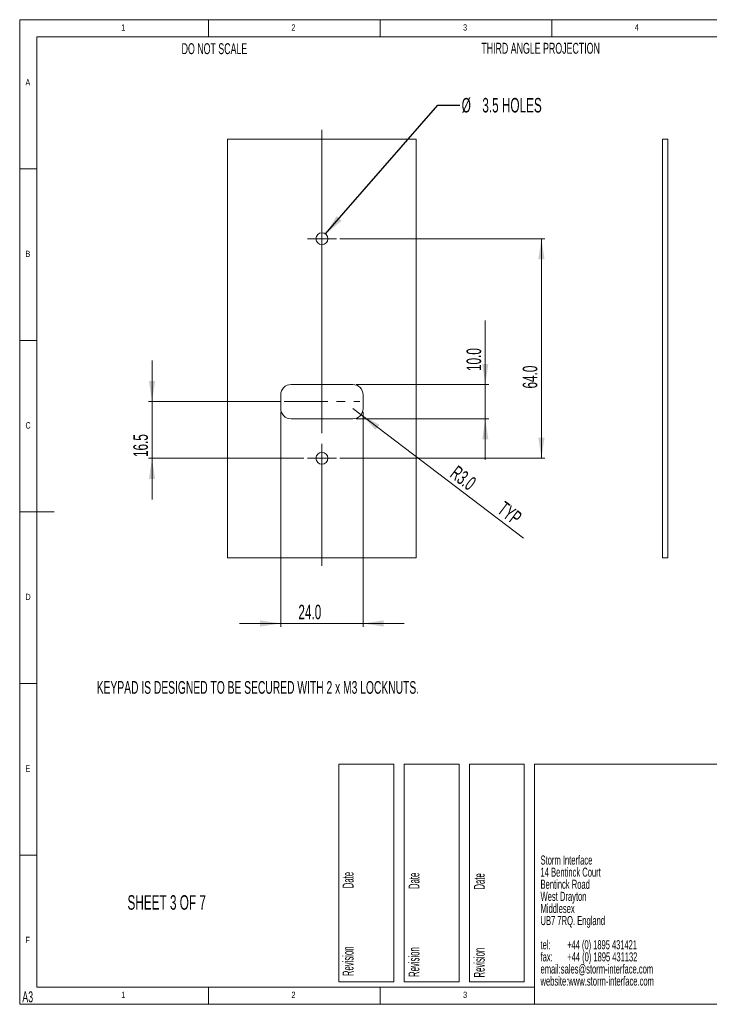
# Paper-space layout 'Sheet3' of a CAD drawing. Header units: millimetres. Extents: x 5 to 415, y 5 to 292.
# Tile 1 of 3: x 5 to 206, y 5 to 292. Entities that reach past the tile are written whole.
import ezdxf

# ---------------------------------------------------------------- set-up
doc = ezdxf.new("R2010")
doc.units = ezdxf.units.MM
doc.linetypes.add('CENTERX2', pattern=[20.32, 12.7, -2.54, 2.54, -2.54])
doc.styles.add('SLDTEXTSTYLE0', font='TXT', dxfattribs={"width": 0.605})
doc.styles.add('SLDTEXTSTYLE1', font='TXT', dxfattribs={"width": 0.75})
doc.styles.add('SLDTEXTSTYLE2', font='TXT', dxfattribs={"width": 0.567742})
doc.styles.add('SLDTEXTSTYLE3', font='TXT', dxfattribs={"width": 0.57})
doc.styles.add('SLDTEXTSTYLE4', font='TXT', dxfattribs={"width": 0.532308})
doc.dimstyles.new('SLDDIMSTYLE0', dxfattribs={"dimtxt": 4.10931, "dimasz": 6, "dimexe": 0, "dimexo": 0.0625, "dimgap": 1.027327, "dimtad": 1, "dimdec": 1, "dimrnd": 1e-09, "dimzin": 4, "dimdsep": 46, "dimtxsty": 'SLDTEXTSTYLE0', "dimsah": 1, "dimcen": 0.09, "dimadec": 0, "dimazin": 1, "dimtfac": 1, "dimtdec": 1, "dimtofl": 0, "dimtmove": 0, "dimatfit": 3, "dimfxl": 1, "dimfrac": 2, "dimtolj": 1, "dimtzin": 12, "dimarcsym": 0})
doc.dimstyles.new('SLDDIMSTYLE2', dxfattribs={"dimtxt": 4.10931, "dimasz": 6, "dimexe": 0, "dimexo": 0.0625, "dimgap": 1.027327, "dimtad": 1, "dimdec": 1, "dimrnd": 1e-09, "dimzin": 4, "dimdsep": 46, "dimtxsty": 'SLDTEXTSTYLE0', "dimsah": 1, "dimcen": 0.09, "dimadec": 0, "dimazin": 1, "dimtfac": 1, "dimtdec": 1, "dimtmove": 0, "dimatfit": 0, "dimfxl": 1, "dimfrac": 2, "dimtolj": 1, "dimtzin": 12, "dimarcsym": 0})
doc.dimstyles.new('SLDDIMSTYLE3', dxfattribs={"dimtxt": 4.10931, "dimasz": 6, "dimexe": 0, "dimexo": 0.0625, "dimgap": 1.027327, "dimtad": 1, "dimdec": 1, "dimrnd": 1e-09, "dimzin": 4, "dimdsep": 46, "dimtxsty": 'SLDTEXTSTYLE0', "dimsah": 1, "dimcen": 0, "dimadec": 0, "dimazin": 1, "dimtfac": 1, "dimtdec": 1, "dimtofl": 0, "dimtmove": 0, "dimatfit": 3, "dimfxl": 1, "dimfrac": 2, "dimtolj": 1, "dimtzin": 12, "dimarcsym": 0})
doc.dimstyles.new('SLDDIMSTYLE4', dxfattribs={"dimtxt": 0, "dimasz": 6, "dimexe": 0, "dimexo": 0.0625, "dimgap": 0, "dimtad": 0, "dimtih": 1, "dimtoh": 1, "dimdec": 0, "dimrnd": 1e-09, "dimzin": 0, "dimdsep": 46, "dimtxsty": 'Standard', "dimsah": 1, "dimcen": 0.09, "dimadec": 0, "dimazin": 0, "dimtfac": 6, "dimtdec": 0, "dimtofl": 0, "dimtmove": 0, "dimatfit": 3, "dimfxl": 1, "dimfrac": 2, "dimtolj": 1, "dimtzin": 0, "dimarcsym": 0})
doc.dimstyles.new('SLDDIMSTYLE5', dxfattribs={"dimtxt": 4.10931, "dimasz": 6, "dimexe": 0, "dimexo": 0.0625, "dimgap": 1.027327, "dimtad": 1, "dimdec": 1, "dimrnd": 1e-09, "dimzin": 12, "dimdsep": 46, "dimtxsty": 'SLDTEXTSTYLE0', "dimsah": 1, "dimcen": 0.09, "dimadec": 0, "dimazin": 3, "dimtfac": 1, "dimtdec": 1, "dimtmove": 0, "dimatfit": 0, "dimfxl": 1, "dimfrac": 2, "dimtolj": 1, "dimtzin": 12, "dimarcsym": 0})

# ---------------------------------------------------------------- blocks, each defined once
blk = doc.blocks.new('SW_NOTE_12')
at = {"color": 0, "linetype": 'Continuous', "lineweight": 0, "attachment_point": 1}
for s, insert, char_height, style in [('Storm Interface', (0, 3.4), 2.6458, 'SLDTEXTSTYLE0'), ('14 Bentinck Court', (0, -0.13), 2.6458, 'SLDTEXTSTYLE0'), ('Bentinck Road', (0, -3.66), 2.6458, 'SLDTEXTSTYLE0'), ('West Drayton', (0, -7.18), 2.6458, 'SLDTEXTSTYLE0'), ('Middlesex', (0, -10.71), 2.646, 'SLDTEXTSTYLE0'), ('UB7 7RQ. England', (0, -14.24), 2.6458, 'SLDTEXTSTYLE0'), ('tel:        +44 (0) 1895 431421', (0, -21.29), 2.6458, 'SLDTEXTSTYLE2'), ('fax:       +44 (0) 1895 431132', (0, -24.82), 2.6458, 'SLDTEXTSTYLE3'), ('email:sales@storm-interface.com', (0, -28.35), 2.6458, 'SLDTEXTSTYLE0'), ('website:www.storm-interface.com', (0, -31.88), 2.6458, 'SLDTEXTSTYLE0')]:
    blk.add_mtext(s, dxfattribs=dict(at, insert=insert, char_height=char_height, style=style))
blk = doc.blocks.new('_D_5')
at = {"color": 7, "linetype": 'Continuous', "lineweight": 0}
for p, q in [((98.3, 228.16), (158, 228.16)), ((157, 228.16), (157, 164.16)), ((98.3, 164.16), (158, 164.16))]:
    blk.add_line(p, q, dxfattribs=at)
for points in [[(157, 228.16), (156.1, 222.16), (157.9, 222.16)], [(157, 164.16), (157.9, 170.16), (156.1, 170.16)]]:
    blk.add_solid(points, dxfattribs=at)
at = {"color": 7, "linetype": 'Continuous', "lineweight": 0, "insert": (151.55, 184.5, -0.65), "char_height": 4.233, "attachment_point": 1, "rotation": 90, "style": 'SLDTEXTSTYLE0'}
blk.add_mtext('64.0', dxfattribs=at)
blk = doc.blocks.new('_D_6')
at = {"color": 7, "linetype": 'Continuous', "lineweight": 0}
for p, q in [((140.64, 185.66), (140.64, 204.33)), ((103.05, 185.66), (141.64, 185.66)), ((140.64, 185.66), (140.64, 175.66)), ((103.05, 175.66), (141.64, 175.66)), ((140.64, 175.66), (140.64, 163.66))]:
    blk.add_line(p, q, dxfattribs=at)
for points in [[(140.64, 185.66), (141.54, 191.66), (139.74, 191.66)], [(140.64, 175.66), (139.74, 169.66), (141.54, 169.66)]]:
    blk.add_solid(points, dxfattribs=at)
at = {"color": 7, "linetype": 'Continuous', "lineweight": 0, "insert": (135.18, 189.6, -0.65), "char_height": 4.233, "attachment_point": 1, "rotation": 90, "style": 'SLDTEXTSTYLE0'}
blk.add_mtext('10.0', dxfattribs=at)
blk = doc.blocks.new('_D_7')
at = {"color": 7, "linetype": 'Continuous', "lineweight": 0}
for p, q in [((43.55, 180.66), (43.55, 192.66)), ((81.05, 180.66), (42.55, 180.66)), ((43.55, 180.66), (43.55, 164.16)), ((87.8, 164.16), (42.55, 164.16)), ((43.55, 164.16), (43.55, 152.16))]:
    blk.add_line(p, q, dxfattribs=at)
for points in [[(43.55, 180.66), (44.45, 186.66), (42.65, 186.66)], [(43.55, 164.16), (42.65, 158.16), (44.45, 158.16)]]:
    blk.add_solid(points, dxfattribs=at)
at = {"color": 7, "linetype": 'Continuous', "lineweight": 0, "insert": (38.1, 164.52, -0.65), "char_height": 4.233, "attachment_point": 1, "rotation": 90, "style": 'SLDTEXTSTYLE0'}
blk.add_mtext('16.5', dxfattribs=at)
blk = doc.blocks.new('_D_8')
at = {"color": 7, "linetype": 'Continuous', "lineweight": 0}
for p, q in [((81.05, 177.66), (81.05, 115.01)), ((105.05, 177.66), (105.05, 115.01)), ((81.05, 116.01), (69.05, 116.01)), ((81.05, 116.01), (105.05, 116.01)), ((105.05, 116.01), (117.05, 116.01))]:
    blk.add_line(p, q, dxfattribs=at)
for points in [[(81.05, 116.01), (75.05, 116.91), (75.05, 115.11)], [(105.05, 116.01), (111.05, 115.11), (111.05, 116.91)]]:
    blk.add_solid(points, dxfattribs=at)
at = {"color": 7, "linetype": 'Continuous', "lineweight": 0, "insert": (86.19, 121.47, -0.65), "char_height": 4.233, "attachment_point": 1, "style": 'SLDTEXTSTYLE0'}
blk.add_mtext('24.0', dxfattribs=at)
blk = doc.blocks.new('_D_9')
at = {"color": 7, "linetype": 'Continuous', "lineweight": 0}
for q in [(102.05, 178.66), (151.8, 140.89)]:
    blk.add_line((104.44, 176.85), q, dxfattribs=at)
blk.add_solid([(104.44, 176.85), (108.68, 172.5), (109.77, 173.93)], dxfattribs=at)
at = {"color": 7, "linetype": 'Continuous', "lineweight": 0, "char_height": 4.233, "attachment_point": 1, "rotation": 322.7951, "style": 'SLDTEXTSTYLE0'}
for s, insert in [('R3.0', (132.62, 162.3, -0.65)), ('TYP', (146.37, 151.86, -0.65))]:
    blk.add_mtext(s, dxfattribs=dict(at, insert=insert))
blk = doc.blocks.new('SW_NOTE_16')
at = {"color": 0, "linetype": 'Continuous', "lineweight": 0, "char_height": 4.233, "attachment_point": 1, "style": 'SLDTEXTSTYLE0'}
for s, insert in [('%%c', (0.56, 2.06)), ('3.5 HOLES', (6.56, 2.06))]:
    blk.add_mtext(s, dxfattribs=dict(at, insert=insert))
blk = doc.blocks.new('SW_CENTERMARKSYMBOL_2')
at = {"color": 0, "linetype": 'Continuous', "lineweight": 0}
for p, q in [((0, 2.5), (0, 31.71)), ((-2.5, 0), (-4.25, 0)), ((0, 0), (-2.5, 0)), ((0, 0), (0, 2.5)), ((0, 0), (0, -2.5)), ((0, 0), (2.5, 0)), ((2.5, 0), (4.25, 0)), ((0, -2.5), (0, -56.69))]:
    blk.add_line(p, q, dxfattribs=at)
blk = doc.blocks.new('SW_CENTERMARKSYMBOL_3')
at = {"color": 0, "linetype": 'Continuous', "lineweight": 0}
for p, q in [((0, 2.5), (0, 4.25)), ((-2.5, 0), (-4.25, 0)), ((0, 0), (-2.5, 0)), ((0, 0), (0, 2.5)), ((0, 0), (0, -2.5)), ((0, 0), (2.5, 0)), ((2.5, 0), (4.25, 0)), ((0, -2.5), (0, -31.37))]:
    blk.add_line(p, q, dxfattribs=at)

psp = doc.layouts.new('Sheet3')

# ---------------------------------------------------------------- linework, layer by layer
at = {"color": 7, "linetype": 'Continuous', "lineweight": 0}
for p, q in [((415, 292), (5, 292)), ((5, 292), (5, 5)), ((60, 287), (60, 292)), ((110, 292), (110, 287)), ((160, 287), (160, 292)), ((410, 287), (10, 287)), ((10, 287), (10, 10)), ((10, 248.5), (5, 248.5)), ((5, 198.5), (10, 198.5)), ((5, 148.5), (15, 148.5)), ((5, 98.5), (10, 98.5)), ((98, 75), (114, 75)), ((98, 75), (98, 11.5)), ((114, 75), (114, 11.5)), ((117, 75), (133, 75)), ((117, 75), (117, 11.5)), ((133, 75), (133, 11.5)), ((136, 75), (152, 75)), ((136, 75), (136, 11.5)), ((152, 75), (152, 11.5)), ((415, 75), (155, 75)), ((155, 75), (155, 5)), ((10, 48.5), (5, 48.5)), ((98, 11.5), (114, 11.5)), ((117, 11.5), (133, 11.5)), ((136, 11.5), (152, 11.5)), ((10, 10), (155, 10)), ((60, 5), (60, 10)), ((110, 10), (110, 5)), ((5, 5), (415, 5)), ((123.11, 5), (123.11, 5))]:
    psp.add_line(p, q, dxfattribs=at)
at = {"color": 7, "linetype": 'Continuous', "lineweight": 15}
for p, q in [((120.55, 257.16), (65.55, 257.16)), ((65.55, 257.16), (65.55, 135.16)), ((120.55, 135.16), (120.55, 257.16)), ((192.28, 135.16), (192.28, 257.16)), ((192.28, 257.16), (193.78, 257.16)), ((193.78, 135.16), (193.78, 257.16)), ((102.05, 185.66), (84.05, 185.66)), ((81.05, 182.66), (81.05, 178.66)), ((105.05, 178.66), (105.05, 182.66)), ((84.05, 175.66), (102.05, 175.66)), ((65.55, 135.16), (120.55, 135.16)), ((192.28, 135.16), (193.78, 135.16))]:
    psp.add_line(p, q, dxfattribs=at)
at = {"color": 7, "linetype": 'CENTERX2', "lineweight": 0}
psp.add_line((82.05, 180.66), (104.05, 180.66), dxfattribs=at)
at = {"color": 7, "linetype": 'Continuous', "lineweight": 15}
for centre in [(93.05, 228.16), (93.05, 164.16)]:
    psp.add_circle(centre, 1.75, dxfattribs=at)
for centre, start, end in [((84.05, 182.66), 90, 180), ((102.05, 182.66), 0, 90), ((84.05, 178.66), 180, 270), ((102.05, 178.66), 270, 0)]:
    psp.add_arc(centre, 3, start, end, dxfattribs=at)

# ---------------------------------------------------------------- block references
at = {"color": 7, "linetype": 'Continuous', "lineweight": 0}
for name, p in [('SW_NOTE_16', (133.21, 267.13)), ('SW_CENTERMARKSYMBOL_2', (93.05, 228.16)), ('SW_CENTERMARKSYMBOL_3', (93.05, 164.16)), ('SW_NOTE_12', (156.73, 44.97))]:
    psp.add_blockref(name, p, dxfattribs=at)

# ---------------------------------------------------------------- texts
at = {"color": 7, "linetype": 'Continuous', "lineweight": 0, "attachment_point": 1}
for s, insert, char_height, style in [('1', (34.58, 290.67), 1.85, 'SLDTEXTSTYLE1'), ('2', (84.17, 290.67), 1.85, 'SLDTEXTSTYLE1'), ('3', (134.17, 290.67), 1.85, 'SLDTEXTSTYLE1'), ('4', (184.17, 290.67), 1.85, 'SLDTEXTSTYLE1'), ('DO NOT SCALE', (52.17, 285.14), 3.175, 'SLDTEXTSTYLE0'), ('THIRD ANGLE PROJECTION', (139.49, 285.26), 3.175, 'SLDTEXTSTYLE0'), ('A', (6.67, 274.67), 1.85, 'SLDTEXTSTYLE1'), ('B', (6.67, 224.67), 1.85, 'SLDTEXTSTYLE1'), ('C', (6.67, 174.67), 1.85, 'SLDTEXTSTYLE1'), ('D', (6.67, 124.67), 1.85, 'SLDTEXTSTYLE1'), ('KEYPAD IS DESIGNED TO BE SECURED WITH 2 x M3 LOCKNUTS.', (27.44, 99.22), 3.7042, 'SLDTEXTSTYLE0'), ('E', (6.67, 74.67), 1.85, 'SLDTEXTSTYLE1'), ('SHEET 3 OF 7', (36.4, 36.8), 4.2333, 'SLDTEXTSTYLE0'), ('F', (6.67, 24.67), 1.85, 'SLDTEXTSTYLE1'), ('A3', (5.76, 8.76), 3.175, 'SLDTEXTSTYLE0'), ('1', (34.58, 8.67), 1.85, 'SLDTEXTSTYLE1'), ('2', (84.17, 8.67), 1.85, 'SLDTEXTSTYLE1'), ('3', (134.17, 8.67), 1.85, 'SLDTEXTSTYLE1')]:
    psp.add_mtext(s, dxfattribs=dict(at, insert=insert, char_height=char_height, style=style))
at = {"color": 7, "linetype": 'Continuous', "lineweight": 0, "char_height": 3.175, "attachment_point": 1, "rotation": 90, "style": 'SLDTEXTSTYLE4'}
for insert in [(99.08, 13.21), (118.28, 12.97), (137.31, 12.81)]:
    psp.add_mtext('Revision                           Date', dxfattribs=dict(at, insert=insert))

# ---------------------------------------------------------------- dimensions: what is measured, and where the dimension line sits
at = {"color": 7, "linetype": 'Continuous', "lineweight": 0}
for base, p1, p2, dimstyle, picture, middle in [((157, 164.16), (97.3, 228.16), (97.3, 164.16), 'SLDDIMSTYLE0', '_D_5', (157, 191.87)), ((140.64, 175.66), (102.05, 185.66), (102.05, 175.66), 'SLDDIMSTYLE2', '_D_6', (140.64, 196.97)), ((43.55, 164.16), (82.05, 180.66), (88.8, 164.16), 'SLDDIMSTYLE5', '_D_7', (43.55, 171.89))]:
    dim = psp.add_linear_dim(base=base, p1=p1, p2=p2, angle=90, dimstyle=dimstyle, dxfattribs=at)
    dim.commit()
    dim.dimension.update_dxf_attribs({"geometry": picture, "text_midpoint": middle, "dimtype": 160})
dim = psp.add_linear_dim(base=(105.05, 116.01), p1=(81.05, 178.66), p2=(105.05, 178.66), dimstyle='SLDDIMSTYLE2', dxfattribs=at)
dim.commit()
dim.dimension.update_dxf_attribs({"geometry": '_D_8', "text_midpoint": (93.56, 116.01), "dimtype": 160})
dim = psp.add_radius_dim(center=(102.05, 178.66), mpoint=(104.44, 176.85), text='<> TYP', dimstyle='SLDDIMSTYLE3', dxfattribs=at)
dim.commit()
dim.dimension.update_dxf_attribs({"geometry": '_D_9', "text_midpoint": (140.64, 149.36), "dimtype": 164})

# ---------------------------------------------------------------- leaders
psp.add_leader([(94.13, 229.54), (126.86, 267.13), (133.21, 267.13)], dimstyle='SLDDIMSTYLE4', dxfattribs=at)

doc.saveas('drawing.dxf')
